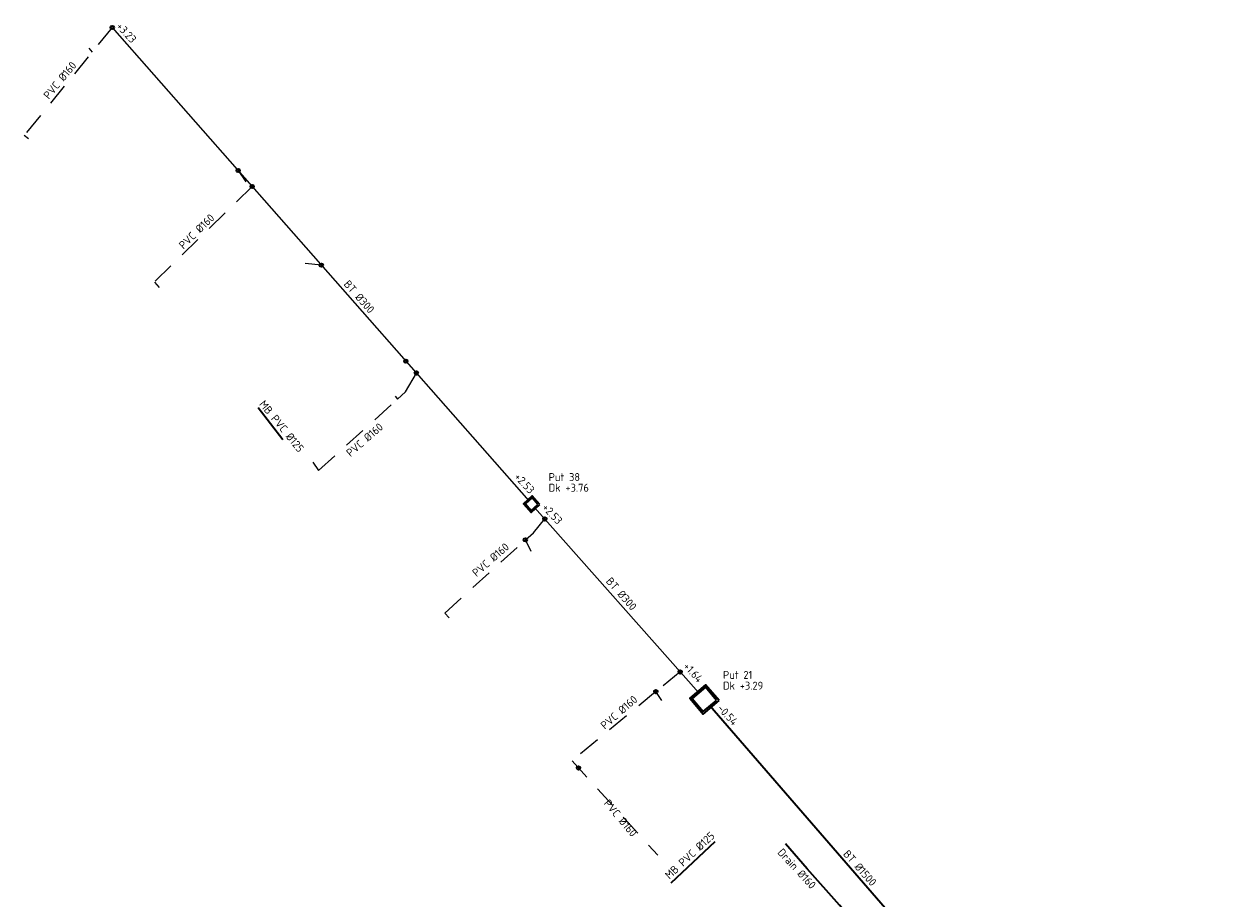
# Model space of a CAD drawing. Header units: metres. Extents: x 146089 to 148495, y 409778 to 410773.
# Tile 14 of 19: x 148072 to 148209, y 410552 to 410651. Entities that reach past the tile are written whole.
import ezdxf

# ---------------------------------------------------------------- set-up
doc = ezdxf.new("R2010")
doc.units = ezdxf.units.M
doc.linetypes.add('RI-HWA', pattern=[7.4, 5, -2.4])
doc.linetypes.add('RI-HWA_KOLKAANSLUITING', pattern=[4.3, 2.5, -1.8])
for name, color, linetype, lineweight in [('B-WE-RI-HWA_KOLKAANSLUITING_PVC_160-G', 150, 'RI-HWA_KOLKAANSLUITING', 18), ('B-WE-RI-HWA_TRANSPORTLEIDING-G', 150, 'RI-HWA', 18), ('kl-nw-mantelbuis', 157, 'Continuous', 35), ('wh-nw-beton1500', 23, 'riolering', 35), ('wh-nw-drainage', 130, 'drainage', 35), ('wh-nw-inlaat', 7, 'Continuous', 35), ('wh-nw-inspectieput', 82, 'Continuous', 35), ('X-XX-AL-T18', 10, 'Continuous', 18)]:
    doc.layers.add(name, color=color, linetype=linetype, lineweight=lineweight)
doc.styles.add('NLCS-ISO', font='NLCS-ISO.TTF')
doc.linetypes.add('drainage', pattern='A,4,-1,1,-1,[21,RTW.shx,S=1,R=90,X=-1,Y=0]', length=7)
doc.linetypes.add('mantelbuis', pattern='A,0,-2,[15,RTW.shx,S=1,R=0,X=0,Y=0],-2', length=4)
doc.linetypes.add('riolering', pattern='A,28,-5,[22,RTW.shx,S=1,R=0,X=0,Y=0],-5', length=38)

msp = doc.modelspace()

# ---------------------------------------------------------------- linework, layer by layer
at = {"layer": 'B-WE-RI-HWA_KOLKAANSLUITING_PVC_160-G'}
for points in [[(148081.92, 410651.11), (148071.93, 410638.88)], [(148079.28, 410648.76), (148079.64, 410648.32)], [(148071.93, 410638.88), (148072.42, 410638.5)], [(148096.21, 410634.86), (148097.09, 410633.59)], [(148097.8, 410633.05), (148086.71, 410622.2)], [(148105.66, 410624.11), (148103.82, 410624.3)], [(148086.71, 410622.2), (148087.24, 410621.58)], [(148115.21, 410609.72), (148116.44, 410611.86)], [(148105.34, 410600.79), (148114.29, 410608.9)], [(148114.02, 410609.24), (148114.29, 410608.9)], [(148114.29, 410608.9), (148115.21, 410609.72)], [(148104.69, 410601.73), (148105.34, 410600.79)], [(148129.74, 410593.73), (148131.02, 410595.29)], [(148128.82, 410592.92), (148129.74, 410593.73)], [(148119.66, 410584.61), (148128.82, 410592.92)], [(148129.49, 410591.58), (148128.82, 410592.92)], [(148120.16, 410584.07), (148119.66, 410584.61)], [(148146.38, 410577.92), (148143.62, 410575.68)], [(148143.62, 410575.68), (148134.12, 410567.81)], [(148144.29, 410574.66), (148143.62, 410575.68)], [(148134.12, 410567.81), (148143.85, 410557.09)], [(148134.97, 410567.21), (148134.85, 410567.01)]]:
    msp.add_lwpolyline(points, dxfattribs=at)
at = {"layer": 'B-WE-RI-HWA_TRANSPORTLEIDING-G', "linetype": 'Continuous'}
msp.add_polyline3d([(148081.92, 410651.11, 3.23), (148129.19, 410597.35, 2.53)], dxfattribs=at)
at = {"layer": 'B-WE-RI-HWA_TRANSPORTLEIDING-G', "linetype": 'mantelbuis'}
msp.add_polyline3d([(148148.5, 410575.55, 1.64), (148129.87, 410596.59, 2.53)], dxfattribs=at)
at = {"layer": 'kl-nw-mantelbuis'}
for points in [[(148101.29, 410604.28, 3.94), (148098.5, 410607.91, 4.05)], [(148150.32, 410558.63, 2.14), (148145.34, 410553.93, 2.13)]]:
    msp.add_polyline3d(points, dxfattribs=at)
at = {"layer": 'wh-nw-beton1500', "linetype": 'mantelbuis'}
msp.add_polyline3d([(148180.69, 410538.32, -0.63), (148149.77, 410574.05, -0.54)], dxfattribs=at)
at = {"layer": 'wh-nw-drainage', "color": 0}
msp.add_polyline3d([(148209.45, 410500.64, 0.98), (148208.52, 410501.61, 0.98), (148206.27, 410504.01, 1), (148204.04, 410506.44, 1.01), (148200.72, 410510.12, 1.04), (148197.42, 410513.85, 1.07), (148194.25, 410517.45, 1.1), (148191.79, 410520.27, 1.13), (148190.83, 410521.35, 1.14), (148184.24, 410528.87, 1.23), (148177.64, 410536.39, 1.33), (148171.05, 410543.91, 1.46), (148164.46, 410551.43, 1.59), (148160.82, 410555.57, 1.68), (148158.35, 410558.39, 1.74)], dxfattribs=at)
at = {"layer": 'wh-nw-inlaat'}
for centre in [(148081.92, 410651.11, 3.57), (148096.21, 410634.86, 3.36), (148097.8, 410633.05, 3.33), (148105.66, 410624.11, 3.22), (148115.25, 410613.21, 3.08), (148116.44, 410611.86, 3.06), (148131.02, 410595.29, 2.87), (148128.82, 410592.92, 2.83), (148146.38, 410577.92, 2.14), (148143.62, 410575.68, 2.19), (148134.85, 410567.01, 2.29)]:
    msp.add_circle(centre, 0.2, dxfattribs=at)
at = {"layer": 'wh-nw-inspectieput', "linetype": 'Continuous'}
for points in [[(148130.45, 410596.92), (148129.58, 410597.9), (148128.61, 410597.02), (148129.48, 410596.04)], [(148130.24, 410596.93), (148129.57, 410597.69), (148128.82, 410597.01), (148129.49, 410596.25)], [(148150.81, 410574.66), (148149.27, 410576.47), (148147.47, 410574.93), (148148.99, 410573.14)], [(148150.52, 410574.69), (148149.25, 410576.18), (148147.75, 410574.91), (148149.01, 410573.42)]]:
    msp.add_lwpolyline(points, close=True, dxfattribs=at)

# ---------------------------------------------------------------- texts
at = {"layer": 'X-XX-AL-T18', "style": 'NLCS-ISO'}
for s, rotation, p in [('PVC %%C160', 50.2567, (148074.72, 410642.89)), ('PVC %%C160', 44.2752, (148090.01, 410625.87)), ('BT %%C300', 311.4104, (148108.13, 410621.91, 2.53)), ('MB PVC %%C125', 309.2838, (148098.54, 410608.3, -1.38)), ('PVC %%C160', 41.0972, (148108.97, 410602.29, 0.03)), ('PVC %%C160', 41.0972, (148123.27, 410588.67, 0.03)), ('BT %%C300', 311.4104, (148137.9, 410588.17)), ('PVC %%C160', 41.0972, (148137.84, 410571.34, 0.03)), ('PVC %%C160', 309.9031, (148137.65, 410562.96, 0.03)), ('MB PVC %%C125', 42.9625, (148145.17, 410554.32, -1.38)), ('Drain %%C160', 312.7232, (148157.37, 410557.36, -0.2)), ('BT %%C1500', 311.4104, (148164.82, 410557.2))]:
    msp.add_text(s, height=0.9, rotation=rotation, dxfattribs=at).set_placement(p)
for s, p in [('Put 38', (148131.46, 410599.6)), ('Dk +3.76', (148131.46, 410598.39)), ('Put 21', (148151.25, 410577.13)), ('Dk +3.29', (148151.25, 410575.91))]:
    msp.add_text(s, height=0.9, dxfattribs=at).set_placement(p)
at = {"layer": 'X-XX-AL-T18', "char_height": 0.9, "attachment_point": 1, "rotation": 313.0095, "line_spacing_factor": 0.903614, "style": 'NLCS-ISO'}
for s, insert in [('+3.23', (148082.96, 410651.79)), ('+2.53', (148128.14, 410600.62)), ('+2.53', (148131.3, 410597.14)), ('+1.64', (148147.32, 410579.1)), ('-0.54', (148151.19, 410574.34))]:
    msp.add_mtext(s, dxfattribs=dict(at, insert=insert))

doc.saveas('drawing.dxf')
